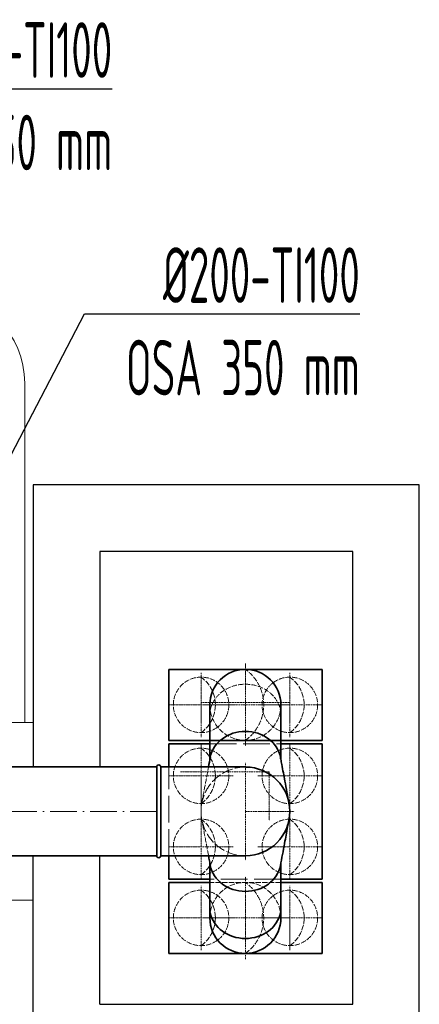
# Model space of a CAD drawing. Header units: millimetres. Extents: x -118717 to 8962, y 22910 to 145283.
# Tile 162 of 193: x -31423 to -30523, y 109417 to 111635. Entities that reach past the tile are written whole.
import ezdxf

# ---------------------------------------------------------------- set-up
doc = ezdxf.new("R2010")
doc.units = ezdxf.units.MM
for name, pattern in [('ACAD_ISO02W100', [15, 12, -3]), ('ACAD_ISO10W100', [18, 12, -3, 0, -3]), ('phl_thick', [0])]:
    doc.linetypes.add(name, pattern=pattern)
for name, color, linetype, lineweight in [('VZT_01 SUP (PŘÍVOD) - OBRYS', 5, 'Continuous', 35), ('VZT_02 SUP (PŘÍVOD) - OSA', 5, 'ACAD_ISO10W100', 5), ('VZT_04 SUP (PŘÍVOD) - SKRYTÉ', 5, 'ACAD_ISO02W100', 5), ('VZT_06 ETA (ODVOD) - OSA', 6, 'ACAD_ISO10W100', 5), ('VZT_08 ETA (ODVOD) - SKRYTÉ', 6, 'ACAD_ISO02W100', 5), ('VZT_0B ETA (ODVOD)', 6, 'Continuous', 35), ('VZT_60_KOTY - DIMENZE', 7, 'Continuous', 5), ('VZT_IZOLACE - TEPELNÁ', 6, 'IZOLACE TEPELNA', 13)]:
    doc.layers.add(name, color=color, linetype=linetype, lineweight=lineweight)
doc.layers.add('VZT_03 SUP (PŘÍVOD) - NETISK', color=8, linetype='ACAD_ISO02W100', lineweight=5, plot=False)
doc.styles.add('EVORA_125', font='isocp.shx', dxfattribs={"width": 0.6, "height": 125})
doc.styles.get("Standard").update_dxf_attribs({"font": 'arial.ttf'})
doc.linetypes.add('IZOLACE TEPELNA', pattern='A,12.7,-1.5,["T",Standard,S=2.54,R=0,X=0,Y=-1.27],-3', length=17.2)

msp = doc.modelspace()

# ---------------------------------------------------------------- linework, layer by layer
for p, q in [((-30522.8, 110587.3), (-31392.7, 110586.8)), ((-31392.7, 110586.8), (-31392.7, 109951.4)), ((-30522.7, 109266.8), (-30522.8, 110587.3)), ((-30672.7, 110436.8), (-31242.7, 110436.8)), ((-31242.7, 110436.8), (-31242.7, 109951.4)), ((-30672.7, 109416.8), (-30672.7, 110436.8)), ((-31392.7, 109266.8), (-31392.7, 109751.4)), ((-31242.7, 109416.8), (-31242.7, 109751.4)), ((-31242.7, 109416.8), (-30672.7, 109416.8))]:
    msp.add_line(p, q)
at = {"layer": 'VZT_01 SUP (PŘÍVOD) - OBRYS'}
for p, q in [((-31086.8, 110011.3), (-31086.8, 110171.3)), ((-31086.8, 110171.3), (-31014.3, 110171.3)), ((-31014.3, 110171.3), (-30814.3, 110171.3)), ((-30814.3, 110171.3), (-30741.8, 110171.3)), ((-30741.8, 110171.3), (-30741.8, 110011.3)), ((-30994.5, 110091.3), (-30994.5, 109967.9)), ((-30834.5, 110091.3), (-30834.5, 109967.9)), ((-31014.3, 110011.3), (-31086.8, 110011.3)), ((-30814.3, 110011.3), (-31014.3, 110011.3)), ((-30741.8, 110011.3), (-30814.3, 110011.3)), ((-31114.3, 109951.3), (-31114.3, 109751.4)), ((-31105.3, 109951.3), (-30914.3, 109951.3)), ((-31105.3, 109951.3), (-31105.3, 109751.4)), ((-31105.3, 109951.3), (-30914.3, 109951.3)), ((-31105.3, 109951.3), (-31105.3, 109751.4)), ((-31105.3, 109751.4), (-30914.3, 109751.4)), ((-31105.3, 109751.4), (-30914.3, 109751.4)), ((-30994.5, 109734.8), (-30994.5, 109611.3)), ((-30834.5, 109734.8), (-30834.5, 109611.3)), ((-30994.5, 109691.3), (-31086.8, 109691.3)), ((-31086.8, 109691.3), (-31086.8, 109531.3)), ((-30741.8, 109691.3), (-30834.5, 109691.3)), ((-30741.8, 109531.3), (-30741.8, 109691.3)), ((-31086.8, 109531.3), (-30741.8, 109531.3))]:
    msp.add_line(p, q, dxfattribs=at)
for points in [[(-32598.3, 109951.4), (-31114.3, 109951.4)], [(-32598.3, 109751.4), (-31114.3, 109751.4)]]:
    msp.add_lwpolyline(points, dxfattribs=at)
for centre, radius, start, end in [((-30914.5, 110091.3), 80, 0, 180), ((-31109.8, 109951.3), 4.5, 0, 180), ((-30914.3, 109851.2), 100, 270, 90), ((-31109.8, 109751.4), 4.5, 180, 0), ((-30914.5, 109611.3), 80, 180, 0)]:
    msp.add_arc(centre, radius, start, end, dxfattribs=at)
at = {"layer": 'VZT_01 SUP (PŘÍVOD) - OBRYS', "extrusion": (2.6306e-16, -4.89496e-17, -1)}
msp.add_ellipse((-30914.5, 109962.3), major_axis=(-80, 0), ratio=0.866025, start_param=0.159775, end_param=2.981818, dxfattribs=at)
at = {"layer": 'VZT_01 SUP (PŘÍVOD) - OBRYS'}
for centre in [(-30914.5, 109740.3), (-30914.5, 109634.2)]:
    msp.add_ellipse(centre, major_axis=(-80, 0), ratio=0.866025, start_param=0.159775, end_param=2.981818, dxfattribs=at)
msp.add_open_spline([(-30997.5, 109951.3), (-30996.2, 109958.7), (-30994.8, 109966), (-30993.4, 109973.4)], degree=3, dxfattribs=at)
for points, knots in [([(-30835.5, 109973.4), (-30835.2, 109972), (-30835, 109970.6), (-30833.9, 109965.1), (-30833.2, 109961), (-30830.1, 109944.4), (-30827.8, 109932), (-30822.4, 109903), (-30819.3, 109886.3), (-30816.2, 109869.7)], [0, 0, 0, 0, 10, 10, 40, 40, 130.000005, 130.000005, 250.589308, 250.589308, 250.589308, 250.589308]), ([(-30816.2, 109833), (-30816.4, 109831.6), (-30816.7, 109830.2), (-30817.7, 109824.7), (-30818.5, 109820.6), (-30821.6, 109804), (-30823.9, 109791.6), (-30829.3, 109762.5), (-30832.4, 109745.9), (-30835.5, 109729.3)], [0, 0, 0, 0, 10, 10, 40, 40, 130.000003, 130.000003, 250.589306, 250.589306, 250.589306, 250.589306]), ([(-30993.4, 109729.3), (-30993.7, 109730.7), (-30994, 109732.1), (-30995, 109737.6), (-30995.8, 109741.7), (-30996.9, 109747.7), (-30997.2, 109749.5), (-30997.5, 109751.4)], [0, 0, 0, 0, 10, 10, 40, 40, 53.321196, 53.321196, 53.321196, 53.321196])]:
    msp.add_open_spline(points, degree=3, knots=knots, dxfattribs=at)
at = {"layer": 'VZT_02 SUP (PŘÍVOD) - OSA', "ltscale": 0.3}
for p, q in [((-31014.3, 110163.8), (-31014.3, 110091.3)), ((-30914.5, 110184.1), (-30914.5, 110091.3)), ((-30814.3, 110163.8), (-30814.3, 110091.3)), ((-31086.8, 110091.3), (-31014.3, 110091.3)), ((-31014.3, 110091.3), (-31014.3, 110018.8)), ((-30941.8, 110091.3), (-31014.3, 110091.3)), ((-30941.8, 110091.3), (-31014.3, 110091.3)), ((-31014.3, 110091.3), (-31014.3, 110018.8)), ((-31007.3, 110091.3), (-30914.5, 110091.3)), ((-30914.5, 110091.3), (-30914.5, 109998.5)), ((-30821.7, 110091.3), (-30914.5, 110091.3)), ((-30886.8, 110091.3), (-30814.3, 110091.3)), ((-30814.3, 110091.3), (-30814.3, 110018.8)), ((-30741.8, 110091.3), (-30814.3, 110091.3)), ((-30914.3, 109851.3), (-30914.3, 109961.3)), ((-30914.3, 109851.3), (-30914.3, 109961.3)), ((-31060.8, 109940.7), (-30860.8, 109940.7)), ((-30860.8, 109940.7), (-30860.8, 109830.7)), ((-30914.3, 109851.3), (-30804.3, 109851.3)), ((-30914.3, 109851.3), (-30914.3, 109741.3)), ((-30914.3, 109851.3), (-30804.3, 109851.3)), ((-30914.5, 109611.3), (-30914.5, 109704.1)), ((-31014.3, 109611.3), (-31014.3, 109683.8)), ((-30814.3, 109611.3), (-30814.3, 109683.8)), ((-30814.3, 109611.3), (-30814.3, 109683.8)), ((-31086.8, 109611.3), (-31014.3, 109611.3)), ((-31014.3, 109538.8), (-31014.3, 109611.3)), ((-30941.8, 109611.3), (-31014.3, 109611.3)), ((-30941.8, 109611.3), (-31014.3, 109611.3)), ((-31014.3, 109538.8), (-31014.3, 109611.3)), ((-31007.3, 109611.3), (-30914.5, 109611.3)), ((-30914.5, 109518.5), (-30914.5, 109611.3)), ((-30821.7, 109611.3), (-30914.5, 109611.3)), ((-30886.8, 109611.3), (-30814.3, 109611.3)), ((-30886.8, 109611.3), (-30814.3, 109611.3)), ((-30884.3, 109611.3), (-30814.3, 109611.3)), ((-30814.3, 109538.8), (-30814.3, 109611.3)), ((-30741.8, 109611.3), (-30814.3, 109611.3)), ((-30741.8, 109611.3), (-30814.3, 109611.3)), ((-30814.3, 109538.8), (-30814.3, 109611.3)), ((-30814.3, 109541.3), (-30814.3, 109611.3))]:
    msp.add_line(p, q, dxfattribs=at)
at = {"layer": 'VZT_02 SUP (PŘÍVOD) - OSA', "ltscale": 5}
msp.add_lwpolyline([(-31114.3, 109851.4), (-32598.3, 109851.4)], dxfattribs=at)
at = {"layer": 'VZT_03 SUP (PŘÍVOD) - NETISK', "ltscale": 0.4}
for p, q in [((-30814.3, 110096.3), (-31014.3, 110096.3)), ((-31014.3, 110096.3), (-31014.3, 110051.3)), ((-30814.3, 110051.3), (-30814.3, 110096.3))]:
    msp.add_line(p, q, dxfattribs=at)
at = {"layer": 'VZT_04 SUP (PŘÍVOD) - SKRYTÉ'}
msp.add_line((-30834.5, 109691.3), (-30994.5, 109691.3), dxfattribs=at)
for centre in [(-31014.3, 110091.3), (-30814.3, 110091.3), (-31014.3, 109611.3), (-30814.3, 109611.3)]:
    msp.add_circle(centre, 62.5, dxfattribs=at)
for centre, radius, start, end in [((-30971.4, 110091.3), 98.2, 305.4307, 54.5693), ((-31058.8, 110091.3), 76.7, 305.4307, 54.5693), ((-30858.8, 110091.3), 76.7, 305.4307, 54.5693), ((-30914.5, 110091.3), 80, 180, 0), ((-30914.5, 109611.3), 80, 0, 180), ((-30971.4, 109611.3), 98.2, 305.4307, 54.5693), ((-31058.8, 109611.3), 76.7, 305.4307, 54.5693), ((-30858.8, 109611.3), 76.7, 305.4307, 54.5693)]:
    msp.add_arc(centre, radius, start, end, dxfattribs=at)
at = {"layer": 'VZT_04 SUP (PŘÍVOD) - SKRYTÉ', "ltscale": 2}
msp.add_arc((-30914.3, 109851.2), 100, 90, 270, dxfattribs=at)
at = {"layer": 'VZT_04 SUP (PŘÍVOD) - SKRYTÉ', "extrusion": (2.6306e-16, -4.89496e-17, -1)}
msp.add_ellipse((-30914.5, 110068.5), major_axis=(-80, 0), ratio=0.866025, start_param=0.159775, end_param=2.981818, dxfattribs=at)
at = {"layer": 'VZT_04 SUP (PŘÍVOD) - SKRYTÉ'}
for points, knots in [([(-31012.8, 109869.7), (-31012.5, 109871.1), (-31012.3, 109872.5), (-31011.2, 109878), (-31010.5, 109882.1), (-31007.4, 109898.7), (-31005, 109911.1), (-31001, 109932.8), (-30999.3, 109942.1), (-30997.5, 109951.3)], [0, 0, 0, 0, 10, 10, 40, 40, 130.000003, 130.000003, 197.268038, 197.268038, 197.268038, 197.268038]), ([(-30997.5, 109751.4), (-30999.5, 109761.9), (-31001.5, 109772.5), (-31006.6, 109799.7), (-31009.7, 109816.3), (-31012.8, 109833)], [53.321196, 53.321196, 53.321196, 53.321196, 130.000005, 130.000005, 250.589308, 250.589308, 250.589308, 250.589308])]:
    msp.add_open_spline(points, degree=3, knots=knots, dxfattribs=at)
at = {"layer": 'VZT_06 ETA (ODVOD) - OSA', "ltscale": 0.3}
for p, q in [((-31014.3, 109931.3), (-31014.3, 110003.8)), ((-30814.3, 109931.3), (-30814.3, 110003.8)), ((-31086.8, 109931.3), (-31014.3, 109931.3)), ((-31014.3, 109858.8), (-31014.3, 109931.3)), ((-30941.8, 109931.3), (-31014.3, 109931.3)), ((-30941.8, 109931.3), (-31014.3, 109931.3)), ((-31014.3, 109931.3), (-31014.3, 109858.8)), ((-30886.8, 109931.3), (-30814.3, 109931.3)), ((-30814.3, 109858.8), (-30814.3, 109931.3)), ((-30741.8, 109931.3), (-30814.3, 109931.3)), ((-31014.3, 109771.3), (-31014.3, 109843.8)), ((-30814.3, 109771.3), (-30814.3, 109843.8)), ((-31086.8, 109771.3), (-31014.3, 109771.3)), ((-31014.3, 109698.8), (-31014.3, 109771.3)), ((-30941.8, 109771.3), (-31014.3, 109771.3)), ((-30941.8, 109771.3), (-31014.3, 109771.3)), ((-31014.3, 109698.8), (-31014.3, 109771.3)), ((-30886.8, 109771.3), (-30814.3, 109771.3)), ((-30814.3, 109698.8), (-30814.3, 109771.3)), ((-30741.8, 109771.3), (-30814.3, 109771.3))]:
    msp.add_line(p, q, dxfattribs=at)
at = {"layer": 'VZT_08 ETA (ODVOD) - SKRYTÉ', "ltscale": 5}
for p, q in [((-30994.5, 110003.8), (-30834.5, 110003.8)), ((-31086.8, 109751.4), (-31086.8, 109951.3)), ((-30834.5, 109698.8), (-30994.5, 109698.8))]:
    msp.add_line(p, q, dxfattribs=at)
at = {"layer": 'VZT_08 ETA (ODVOD) - SKRYTÉ'}
for centre in [(-31014.3, 109931.3), (-30814.3, 109931.3), (-30814.3, 109931.3), (-31014.3, 109771.3), (-30814.3, 109771.3), (-30814.3, 109771.3)]:
    msp.add_circle(centre, 62.5, dxfattribs=at)
for centre in [(-31058.8, 109931.3), (-30858.8, 109931.3), (-31058.8, 109771.3), (-30858.8, 109771.3)]:
    msp.add_arc(centre, 76.7, 305.4307, 54.5693, dxfattribs=at)
at = {"layer": 'VZT_0B ETA (ODVOD)'}
for p, q in [((-31086.8, 109951.3), (-31086.8, 110003.8)), ((-31086.8, 110003.8), (-30994.5, 110003.8)), ((-30834.5, 110003.8), (-30741.8, 110003.8)), ((-30741.8, 110003.8), (-30741.8, 109698.8)), ((-31086.8, 109698.8), (-31086.8, 109751.4)), ((-30994.5, 109698.8), (-31086.8, 109698.8)), ((-30741.8, 109698.8), (-30834.5, 109698.8))]:
    msp.add_line(p, q, dxfattribs=at)
at = {"layer": 'VZT_60_KOTY - DIMENZE', "linetype": 'ByBlock', "lineweight": -2}
msp.add_line((-31276.9, 110972), (-31226.9, 110972), dxfattribs=at)
for points in [[(-31822.2, 111479.2), (-31214.4, 111479.2)], [(-31511.5, 110523), (-31276.9, 110972)], [(-31226.9, 110972), (-30656.7, 110972)]]:
    msp.add_lwpolyline(points, dxfattribs=at)
at = {"layer": 'VZT_IZOLACE - TEPELNÁ', "ltscale": 0.5}
for p, q in [((-31411.5, 110051.4), (-31411.5, 110816.2)), ((-31392.7, 110051.4), (-32363.8, 110051.4)), ((-31392.7, 109651.4), (-32363.8, 109651.4))]:
    msp.add_line(p, q, dxfattribs=at)
msp.add_arc((-31611.5, 110816.2), 200, 0, 90, dxfattribs=at)

# ---------------------------------------------------------------- texts
at = {"layer": 'VZT_60_KOTY - DIMENZE', "linetype": 'phl_thick', "char_height": 125, "attachment_point": 3, "style": 'EVORA_125'}
for s, insert in [('%%C200-TI100\\POSA 1850\\~mm', (-31214.4, 111629.2)), ('%%C200-TI100\\POSA 350\\~mm', (-30656.7, 111122))]:
    msp.add_mtext(s, dxfattribs=dict(at, insert=insert))

doc.saveas('drawing.dxf')
